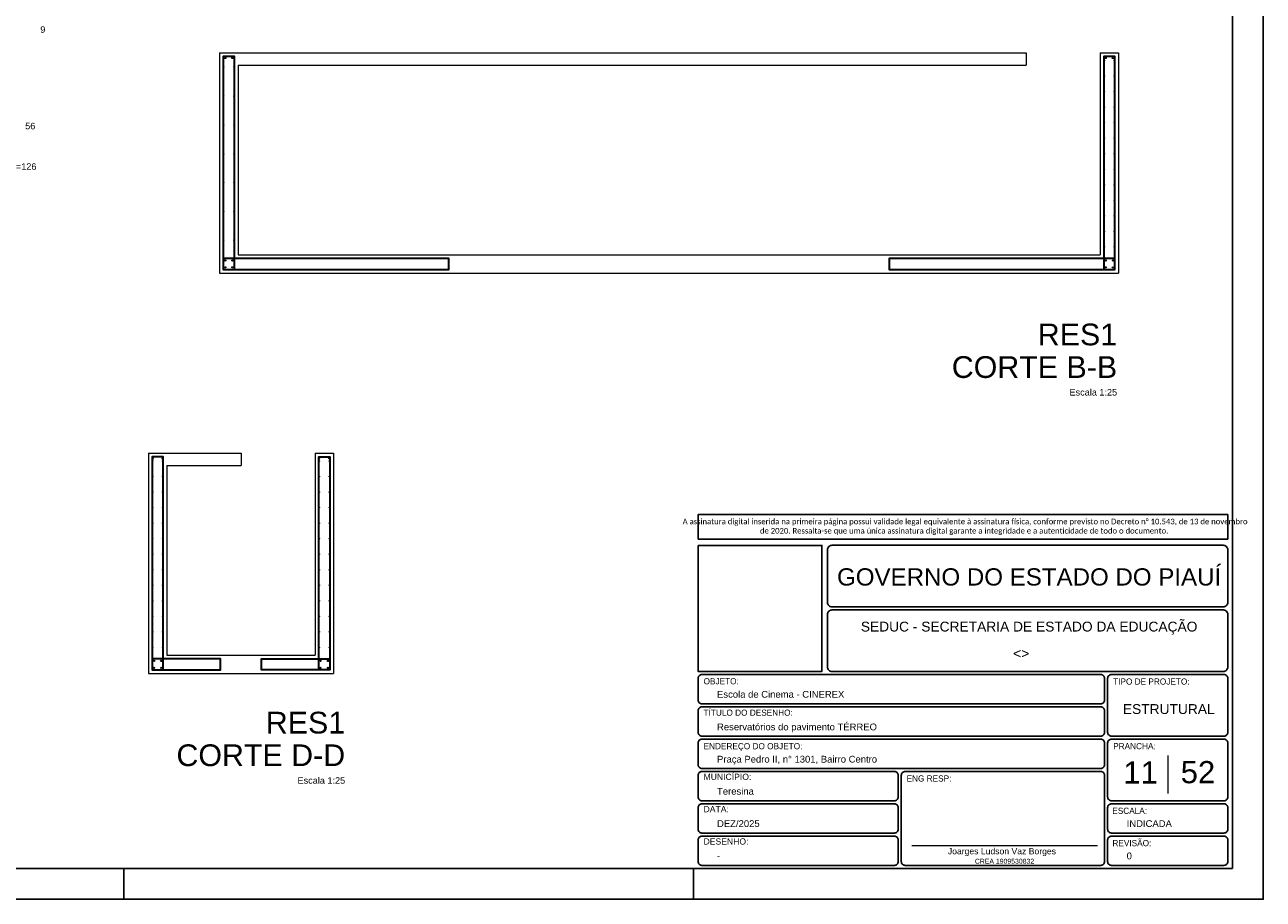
# Model space of a CAD drawing. Header units: millimetres. Extents: x 0 to 84.1, y 0 to 59.4.
# Tile 4 of 5: x 43.9 to 84.1, y 0 to 28.4. Entities that reach past the tile are written whole.
import ezdxf

# ---------------------------------------------------------------- set-up
doc = ezdxf.new("R2010")
doc.units = ezdxf.units.MM
doc.header["$MEASUREMENT"] = 0
doc.linetypes.add('NULL', pattern=[0])
doc.layers.get('0').update_dxf_attribs({"lineweight": 18})
for name, color, linetype, lineweight in [('Descrição da armadura', 7, 'Continuous', 0), ('DT-Barras na forma', 2, 'Continuous', 30), ('DT-Barras no corte', 5, 'Continuous', 5), ('DT-Forma', 5, 'Continuous', 5), ('DT-Título', 3, 'Continuous', 20), ('Nível 1', 7, 'Continuous', 0), ('Textos', 7, 'Continuous', 9), ('Textos armaduras', 7, 'Continuous', 0)]:
    doc.layers.add(name, color=color, linetype=linetype, lineweight=lineweight)
for name, color, linetype in [('Pena 01', 1, 'Continuous'), ('SEDUC_MARF', 1, 'Continuous'), ('SEDUC_MARGG', 7, 'Continuous'), ('SEDUC_TXT01', 1, 'Continuous'), ('SEDUC_TXT02', 2, 'Continuous'), ('SEDUC_TXT05', 5, 'Continuous')]:
    doc.layers.add(name, color=color, linetype=linetype)
doc.styles.add('Arial', font='txt')
doc.styles.add('Calibri', font='txt')
doc.styles.add('TwCenMT', font='txt')

msp = doc.modelspace()

# ---------------------------------------------------------------- linework, layer by layer
msp.add_line((72.6949, 1.7423), (78.7158, 1.7423))
at = {"layer": 'DT-Barras na forma'}
for points in [[(50.6926, 27.3814), (50.3326, 27.3814), (50.3326, 20.4614), (57.6596, 20.4614), (57.6596, 20.8214)], [(57.6596, 20.4614), (57.6596, 20.8214), (50.3326, 20.8214), (50.3326, 20.4614), (50.6926, 20.4614), (50.6926, 27.3814), (50.3326, 27.3814)], [(71.9536, 20.8214), (71.9536, 20.4614), (79.2806, 20.4614), (79.2806, 27.3814), (78.9206, 27.3814)], [(79.2806, 27.3814), (78.9206, 27.3814), (78.9206, 20.4614), (79.2806, 20.4614), (79.2806, 20.8214), (71.9536, 20.8214), (71.9536, 20.4614)], [(48.3847, 14.3706), (48.0247, 14.3706), (48.0247, 7.4506), (50.2447, 7.4506), (50.2447, 7.8106)], [(50.2447, 7.4506), (50.2447, 7.8106), (48.0247, 7.8106), (48.0247, 7.4506), (48.3847, 7.4506), (48.3847, 14.3706), (48.0247, 14.3706)], [(53.4315, 14.3706), (53.7915, 14.3706), (53.7915, 7.4506), (51.5715, 7.4506), (51.5715, 7.8106)], [(51.5715, 7.4506), (51.5715, 7.8106), (53.7915, 7.8106), (53.7915, 7.4506), (53.4315, 7.4506), (53.4315, 14.3706), (53.7915, 14.3706)]]:
    msp.add_lwpolyline(points, dxfattribs=at)
at = {"layer": 'DT-Barras no corte'}
for centre, radius in [((50.3972, 27.3314), 0.02), ((50.628, 27.3314), 0.02), ((78.9852, 27.3314), 0.02), ((79.216, 27.3314), 0.02), ((50.3452, 27.0329), 0.0126), ((50.68, 27.0329), 0.0126), ((78.9332, 27.2491), 0.0126), ((79.268, 27.2491), 0.0126), ((78.9332, 26.7445), 0.0126), ((79.268, 26.7445), 0.0126), ((78.9332, 26.2399), 0.0126), ((79.268, 26.2399), 0.0126), ((50.3452, 26.0957), 0.0126), ((50.68, 26.0957), 0.0126), ((78.9332, 25.7353), 0.0126), ((79.268, 25.7353), 0.0126), ((50.3452, 25.1586), 0.0126), ((50.68, 25.1586), 0.0126), ((78.9332, 25.2307), 0.0126), ((79.268, 25.2307), 0.0126), ((78.9332, 24.7261), 0.0126), ((79.268, 24.7261), 0.0126), ((50.3452, 24.2214), 0.0126), ((50.68, 24.2214), 0.0126), ((78.9332, 24.2214), 0.0126), ((79.268, 24.2214), 0.0126), ((78.9332, 23.7168), 0.0126), ((79.268, 23.7168), 0.0126), ((50.3452, 23.2843), 0.0126), ((50.68, 23.2843), 0.0126), ((78.9332, 23.2122), 0.0126), ((79.268, 23.2122), 0.0126), ((78.9332, 22.7076), 0.0126), ((79.268, 22.7076), 0.0126), ((50.3452, 22.3472), 0.0126), ((50.68, 22.3472), 0.0126), ((78.9332, 22.203), 0.0126), ((79.268, 22.203), 0.0126), ((50.3452, 21.41), 0.0126), ((50.68, 21.41), 0.0126), ((78.9332, 21.6984), 0.0126), ((79.268, 21.6984), 0.0126), ((78.9332, 21.1938), 0.0126), ((79.268, 21.1938), 0.0126), ((50.3972, 20.7534), 0.02), ((50.3972, 20.5294), 0.02), ((50.628, 20.7534), 0.02), ((50.628, 20.5294), 0.02), ((78.9852, 20.7534), 0.02), ((78.9852, 20.5294), 0.02), ((79.216, 20.7534), 0.02), ((79.216, 20.5294), 0.02), ((48.0447, 14.3206), 0.02), ((48.0373, 14.2383), 0.0126), ((48.3647, 14.3206), 0.02), ((48.3721, 14.2383), 0.0126), ((53.4475, 14.3246), 0.016), ((53.4441, 14.2383), 0.0126), ((53.7755, 14.3246), 0.016), ((53.7789, 14.2383), 0.0126), ((48.0373, 13.7336), 0.0126), ((48.3721, 13.7336), 0.0126), ((53.4441, 13.7336), 0.0126), ((53.7789, 13.7336), 0.0126), ((48.0373, 13.229), 0.0126), ((48.3721, 13.229), 0.0126), ((53.4441, 13.229), 0.0126), ((53.7789, 13.229), 0.0126), ((48.0373, 12.7244), 0.0126), ((48.3721, 12.7244), 0.0126), ((53.4441, 12.7244), 0.0126), ((53.7789, 12.7244), 0.0126), ((48.0373, 12.2198), 0.0126), ((48.3721, 12.2198), 0.0126), ((53.4441, 12.2198), 0.0126), ((53.7789, 12.2198), 0.0126), ((48.0373, 11.7152), 0.0126), ((48.3721, 11.7152), 0.0126), ((53.4441, 11.7152), 0.0126), ((53.7789, 11.7152), 0.0126), ((48.0373, 11.2106), 0.0126), ((48.3721, 11.2106), 0.0126), ((53.4441, 11.2106), 0.0126), ((53.7789, 11.2106), 0.0126), ((48.0373, 10.706), 0.0126), ((48.3721, 10.706), 0.0126), ((53.4441, 10.706), 0.0126), ((53.7789, 10.706), 0.0126), ((48.0373, 10.2013), 0.0126), ((48.3721, 10.2013), 0.0126), ((53.4441, 10.2013), 0.0126), ((53.7789, 10.2013), 0.0126), ((48.0373, 9.6967), 0.0126), ((48.3721, 9.6967), 0.0126), ((53.4441, 9.6967), 0.0126), ((53.7789, 9.6967), 0.0126), ((48.0373, 9.1921), 0.0126), ((48.3721, 9.1921), 0.0126), ((53.4441, 9.1921), 0.0126), ((53.7789, 9.1921), 0.0126), ((48.0373, 8.6875), 0.0126), ((48.3721, 8.6875), 0.0126), ((53.4441, 8.6875), 0.0126), ((53.7789, 8.6875), 0.0126), ((48.0373, 8.1829), 0.0126), ((48.3721, 8.1829), 0.0126), ((53.4441, 8.1829), 0.0126), ((53.7789, 8.1829), 0.0126), ((48.0893, 7.7426), 0.02), ((48.3201, 7.7426), 0.02), ((53.4893, 7.7426), 0.02), ((53.7337, 7.7426), 0.02), ((48.0893, 7.5186), 0.02), ((48.3201, 7.5186), 0.02), ((53.4893, 7.5186), 0.02), ((53.7337, 7.5186), 0.02)]:
    msp.add_circle(centre, radius, dxfattribs=at)
at = {"layer": 'DT-Forma'}
for p, q in [((50.2126, 27.5014), (50.8126, 27.5014)), ((50.2126, 27.5014), (50.2126, 20.9414)), ((50.8126, 27.5014), (76.4006, 27.5014)), ((76.4006, 27.5014), (76.4006, 27.1014)), ((78.8006, 27.5014), (79.4006, 27.5014)), ((78.8006, 27.5014), (78.8006, 20.9414)), ((79.4006, 27.5014), (79.4006, 20.9414)), ((50.8126, 27.1014), (50.8126, 20.9414)), ((50.8126, 27.1014), (76.4006, 27.1014)), ((50.2126, 20.9414), (50.2126, 20.3414)), ((50.8126, 20.9414), (78.8006, 20.9414)), ((79.4006, 20.9414), (79.4006, 20.3414)), ((50.2126, 20.3414), (50.8126, 20.3414)), ((50.8126, 20.3414), (78.8006, 20.3414)), ((78.8006, 20.3414), (79.4006, 20.3414)), ((47.9047, 14.4906), (48.5047, 14.4906)), ((47.9047, 14.4906), (47.9047, 7.9306)), ((48.5047, 14.4906), (50.9115, 14.4906)), ((50.9115, 14.4906), (50.9115, 14.0906)), ((53.3115, 14.4906), (53.9115, 14.4906)), ((53.3115, 14.4906), (53.3115, 7.9306)), ((53.9115, 14.4906), (53.9115, 7.9306)), ((48.5047, 14.0906), (48.5047, 7.9306)), ((48.5047, 14.0906), (50.9115, 14.0906)), ((47.9047, 7.9306), (47.9047, 7.3306)), ((48.5047, 7.9306), (53.3115, 7.9306)), ((53.9115, 7.9306), (53.9115, 7.3306)), ((47.9047, 7.3306), (48.5047, 7.3306)), ((48.5047, 7.3306), (53.3115, 7.3306)), ((53.3115, 7.3306), (53.9115, 7.3306))]:
    msp.add_line(p, q, dxfattribs=at)
at = {"layer": 'Nível 1'}
msp.add_line((80.9985, 4.6717), (80.9985, 3.4409), dxfattribs=at)
at = {"layer": 'Pena 01'}
for p, q in [((65.7485, 12.4952), (82.956, 12.4952)), ((65.7485, 12.4952), (65.7485, 11.6972)), ((82.956, 12.4952), (82.956, 11.6972)), ((65.7485, 11.6972), (82.956, 11.6972))]:
    msp.add_line(p, q, dxfattribs=at)
at = {"layer": 'SEDUC_MARF'}
for p, q in [((47.1, 1), (47.1, 0)), ((65.6, 1), (65.6, 0))]:
    msp.add_line(p, q, dxfattribs=at)
for points in [[(84.1, 59.4), (0, 59.4), (0, 0), (84.1, 0)], [(65.7485, 11.4972), (69.7732, 11.4972), (69.7732, 7.4), (65.7485, 7.4)]]:
    msp.add_lwpolyline(points, close=True, dxfattribs=at)
for points in [[(70.0985, 9.5), (82.7985, 9.5, 0.4142136), (82.9485, 9.65), (82.9485, 9.65), (82.9485, 11.35, 0.4142136), (82.7985, 11.5), (82.7985, 11.5), (70.0985, 11.5, 0.4142136), (69.9485, 11.35), (69.9485, 11.35), (69.9485, 9.65, 0.4142136), (70.0985, 9.5), (70.0985, 9.5)], [(70.0985, 7.4), (82.7985, 7.4, 0.4142136), (82.9485, 7.55), (82.9485, 7.55), (82.9485, 9.25, 0.4142136), (82.7985, 9.4), (82.7985, 9.4), (70.0985, 9.4, 0.4142136), (69.9485, 9.25), (69.9485, 9.25), (69.9485, 7.55, 0.4142136), (70.0985, 7.4), (70.0985, 7.4)], [(65.8735, 7.3), (78.8235, 7.3, -0.4142136), (78.9485, 7.175), (78.9485, 7.175), (78.9485, 6.475, -0.4142136), (78.8235, 6.35), (78.8235, 6.35), (65.8735, 6.35, -0.4142136), (65.7485, 6.475), (65.7485, 6.475), (65.7485, 7.175, -0.4142136), (65.8735, 7.3), (65.8735, 7.3)], [(79.1735, 5.3), (82.8235, 5.3, 0.4142136), (82.9485, 5.425), (82.9485, 5.425), (82.9485, 7.175, 0.4142136), (82.8235, 7.3), (82.8235, 7.3), (79.1735, 7.3, 0.4142136), (79.0485, 7.175), (79.0485, 7.175), (79.0485, 5.425, 0.4142136), (79.1735, 5.3), (79.1735, 5.3)], [(65.8735, 6.25), (78.8235, 6.25, -0.4142136), (78.9485, 6.125), (78.9485, 6.125), (78.9485, 5.425, -0.4142136), (78.8235, 5.3), (78.8235, 5.3), (65.8735, 5.3, -0.4142136), (65.7485, 5.425), (65.7485, 5.425), (65.7485, 6.125, -0.4142136), (65.8735, 6.25), (65.8735, 6.25)], [(65.8735, 5.2), (78.8235, 5.2, -0.4142136), (78.9485, 5.075), (78.9485, 5.075), (78.9485, 4.375, -0.4142136), (78.8235, 4.25), (78.8235, 4.25), (65.8735, 4.25, -0.4142136), (65.7485, 4.375), (65.7485, 4.375), (65.7485, 5.075, -0.4142136), (65.8735, 5.2), (65.8735, 5.2)], [(79.1735, 3.2), (82.8235, 3.2, 0.4142136), (82.9485, 3.325), (82.9485, 3.325), (82.9485, 5.075, 0.4142136), (82.8235, 5.2), (82.8235, 5.2), (79.1735, 5.2, 0.4142136), (79.0485, 5.075), (79.0485, 5.075), (79.0485, 3.325, 0.4142136), (79.1735, 3.2), (79.1735, 3.2)], [(65.8735, 4.15), (72.1235, 4.15, -0.4142136), (72.2485, 4.025), (72.2485, 4.025), (72.2485, 3.325, -0.4142136), (72.1235, 3.2), (72.1235, 3.2), (65.8735, 3.2, -0.4142136), (65.7485, 3.325), (65.7485, 3.325), (65.7485, 4.025, -0.4142136), (65.8735, 4.15), (65.8735, 4.15)], [(72.4735, 4.15), (78.8235, 4.15, -0.4142136), (78.9485, 4.025), (78.9485, 4.025), (78.9485, 1.225, -0.4142136), (78.8235, 1.1), (78.8235, 1.1), (72.4735, 1.1, -0.4142136), (72.3485, 1.225), (72.3485, 1.225), (72.3485, 4.025, -0.4142136), (72.4735, 4.15), (72.4735, 4.15)], [(65.8735, 3.1), (72.1235, 3.1, -0.4142136), (72.2485, 2.975), (72.2485, 2.975), (72.2485, 2.275, -0.4142136), (72.1235, 2.15), (72.1235, 2.15), (65.8735, 2.15, -0.4142136), (65.7485, 2.275), (65.7485, 2.275), (65.7485, 2.975, -0.4142136), (65.8735, 3.1), (65.8735, 3.1)], [(79.1735, 3.1), (82.8235, 3.1, -0.4142136), (82.9485, 2.975), (82.9485, 2.975), (82.9485, 2.275, -0.4142136), (82.8235, 2.15), (82.8235, 2.15), (79.1735, 2.15, -0.4142136), (79.0485, 2.275), (79.0485, 2.275), (79.0485, 2.975, -0.4142136), (79.1735, 3.1), (79.1735, 3.1)], [(65.8735, 2.05), (72.1235, 2.05, -0.4142136), (72.2485, 1.925), (72.2485, 1.925), (72.2485, 1.225, -0.4142136), (72.1235, 1.1), (72.1235, 1.1), (65.8735, 1.1, -0.4142136), (65.7485, 1.225), (65.7485, 1.225), (65.7485, 1.925, -0.4142136), (65.8735, 2.05), (65.8735, 2.05)], [(79.1735, 2.05), (82.8235, 2.05, -0.4142136), (82.9485, 1.925), (82.9485, 1.925), (82.9485, 1.225, -0.4142136), (82.8235, 1.1), (82.8235, 1.1), (79.1735, 1.1, -0.4142136), (79.0485, 1.225), (79.0485, 1.225), (79.0485, 1.925, -0.4142136), (79.1735, 2.05), (79.1735, 2.05)]]:
    msp.add_lwpolyline(points, format="xyb", dxfattribs=at)
at = {"layer": 'SEDUC_MARGG'}
msp.add_lwpolyline([(2.5, 1), (83.1, 1), (83.1, 58.4), (2.5, 58.4)], close=True, dxfattribs=at)

# ---------------------------------------------------------------- texts
at = {"layer": 'Descrição da armadura', "linetype": 'NULL', "insert": (42.6914, 23.6934), "char_height": 0.2118, "width": 6.174395, "attachment_point": 8, "line_spacing_factor": 0.9, "style": 'Arial'}
msp.add_mtext('13 N5 ø6.3 c/13  C=126', dxfattribs=at)
at = {"layer": 'DT-Título', "linetype": 'NULL', "attachment_point": 9, "line_spacing_factor": 0.798, "style": 'Arial'}
for s, insert, char_height, width in [('RES1', (79.3563, 17.9867), 0.706, 5.172363), ('CORTE B-B', (79.3563, 16.9277), 0.706, 10.780752), ('Escala 1:25', (79.3563, 16.3626), 0.2118, 3.03084), ('RES1', (54.2907, 5.3749), 0.706, 5.172363), ('CORTE D-D', (54.2907, 4.3159), 0.706, 10.999248), ('Escala 1:25', (54.2907, 3.7509), 0.2118, 3.03084)]:
    msp.add_mtext(s, dxfattribs=dict(at, insert=insert, char_height=char_height, width=width))
at = {"layer": 'Pena 01', "color": 3, "linetype": 'NULL', "insert": (74.3883, 12.0983), "char_height": 0.1803712, "width": 18.645941, "attachment_point": 5, "style": 'Calibri'}
msp.add_mtext(' A assinatura digital inserida na primeira página possui validade legal equivalente à assinatura física, conforme previsto no Decreto n%%d 10.543, de 13 de novembro de 2020. Ressalta-se que uma única assinatura digital garante a integridade e a autenticidade de todo o documento.', dxfattribs=at)
at = {"layer": 'SEDUC_TXT01', "linetype": 'NULL', "char_height": 0.2, "width": 17.8054, "attachment_point": 1}
for s, insert, style in [('OBJETO:', (65.9279, 7.1834), 'TwCenMT'), ('TIPO DE PROJETO:', (79.2279, 7.1739), 'TwCenMT'), ('TÍTULO DO DESENHO:', (65.9279, 6.1626), 'TwCenMT'), ('ENDEREÇO DO OBJETO:', (65.9279, 5.0739), 'TwCenMT'), ('PRANCHA:', (79.2279, 5.0739), 'TwCenMT'), ('MUNICÍPIO:', (65.9273, 4.0771), 'Arial'), ('ENG RESP:', (72.5193, 4.0239), 'TwCenMT'), ('DATA:', (65.9273, 3.0271), 'Arial'), ('ESCALA:', (79.1989, 2.9739), 'TwCenMT'), ('DESENHO:', (65.9273, 1.9771), 'Arial'), ('REVISÃO:', (79.2039, 1.9239), 'TwCenMT')]:
    msp.add_mtext(s, dxfattribs=dict(at, insert=insert, style=style))
at = {"layer": 'SEDUC_TXT02', "linetype": 'NULL', "attachment_point": 8, "line_spacing_factor": 0.9, "style": 'Arial'}
for s, insert, char_height, width in [('SEDUC - SECRETARIA DE ESTADO DA EDUCAÇÃO ', (76.4985, 8.6), 0.32, 21.758945), ('Joarges Ludson Vaz Borges', (75.6158, 1.4), 0.2, 7.035547), ('CREA 1909530832', (75.7, 1.1528), 0.16, 3.791777)]:
    msp.add_mtext(s, dxfattribs=dict(at, insert=insert, char_height=char_height, width=width))
at = {"layer": 'SEDUC_TXT05', "linetype": 'NULL', "insert": (76.4985, 10.1848), "char_height": 0.56, "width": 24.876973, "attachment_point": 8, "line_spacing_factor": 0.9, "style": 'Arial'}
msp.add_mtext('GOVERNO DO ESTADO DO PIAUÍ', dxfattribs=at)
at = {"layer": 'Textos', "linetype": 'NULL', "line_spacing_factor": 0.9, "style": 'Arial'}
for s, insert, char_height, width, attachment_point in [('<>', (76.241, 7.8271), 0.32, 1.067813, 8), ('Escola de Cinema - CINEREX', (66.3656, 6.545), 0.22, 8.109531, 7), ('ESTRUTURAL', (81.0329, 6.0142), 0.32, 5.907383, 8), ('Reservatórios do pavimento TÉRREO', (66.3656, 5.4224), 0.22, 10.177305, 7), ('Praça Pedro II, n%%d 1301, Bairro Centro', (66.3656, 4.3724), 0.22, 10.164414, 7), ('11', (80.1166, 3.7594), 0.72, 2.264609, 8), ('52', (81.9803, 3.7594), 0.72, 2.264609, 8), ('Teresina', (66.3656, 3.395), 0.22, 2.374375, 7), ('DEZ/2025', (66.3656, 2.345), 0.22, 2.741465, 7), ('INDICADA', (79.6656, 2.345), 0.22, 2.906992, 7), ('-', (66.3656, 1.295), 0.22, 0.239805, 7), ('0', (79.6656, 1.295), 0.22, 0.373691, 7)]:
    msp.add_mtext(s, dxfattribs=dict(at, insert=insert, char_height=char_height, width=width, attachment_point=attachment_point))
at = {"layer": 'Textos armaduras', "linetype": 'NULL', "char_height": 0.2118, "line_spacing_factor": 0.9, "style": 'Arial'}
for s, insert, width, attachment_point in [('9', (44.4733, 28.3619), 0.722568, 2), ('56', (43.9011, 25.2272), 1.045137, 1)]:
    msp.add_mtext(s, dxfattribs=dict(at, insert=insert, width=width, attachment_point=attachment_point))

doc.saveas('drawing.dxf')
